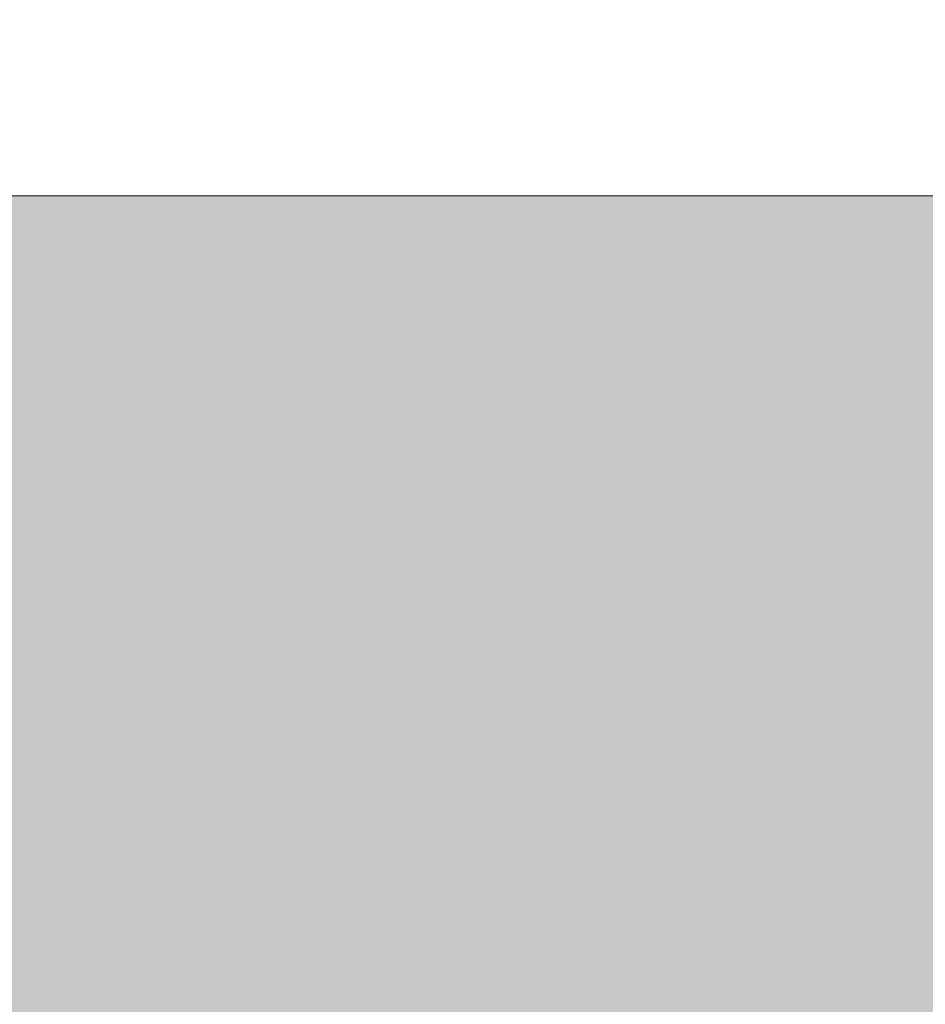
# Model space of a CAD drawing. Header units: metres. Extents: x -33 to 1508, y -379 to 284.
# Tile 20 of 129: x -26.73595 to -26.73473, y -19.01567 to -19.01435. Entities that reach past the tile are written whole.
import ezdxf

# ---------------------------------------------------------------- set-up
doc = ezdxf.new("R2010")
doc.units = ezdxf.units.M
doc.layers.add('A-GLAZ', color=151, linetype='Continuous', lineweight=18)
doc.layers.add('A-WALL-PATT', color=111, linetype='Continuous', lineweight=35)

# ---------------------------------------------------------------- blocks, each defined once
blk = doc.blocks.new('Casement w Mullions-Number_0002 - Janela 300 x 150 _cm_-1038435-1-PLANTA CONSTRUIR DEMOLIR')
at = {"layer": 'A-GLAZ', "color": 1}
blk.add_line((-1.05, 0.075), (-1.05, -0.075), dxfattribs=at)

msp = doc.modelspace()

# ---------------------------------------------------------------- hatches: boundary and pattern name
at = {"layer": 'A-WALL-PATT', "lineweight": 18}
h = msp.add_hatch(color=256, dxfattribs=at)
h.paths.add_polyline_path([(-26.8839547, -20.1645871), (-26.7339547, -20.1645871), (-26.7339547, -19.0145871), (-26.8839547, -19.0145871)], flags=0)
h.paths.add_polyline_path([(-26.7339547, -16.9145871), (-26.7339547, -15.4145871), (-26.8839547, -15.4145871), (-26.8839547, -16.9145871), (-26.7635843, -16.9145871)], flags=0)
h.paths.add_polyline_path([(-26.8581734, -13.3145871), (-26.7339547, -13.3145871), (-26.7339547, -12.7645871), (-26.8839547, -12.7645871), (-26.8839547, -13.3145871), (-26.8593278, -13.3145871)], flags=0)

# ---------------------------------------------------------------- block references
at = {"layer": 'A-GLAZ', "color": 1, "rotation": 89.99999999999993}
msp.add_blockref('Casement w Mullions-Number_0002 - Janela 300 x 150 _cm_-1038435-1-PLANTA CONSTRUIR DEMOLIR', (-26.8089547, -17.9645871), dxfattribs=at)

doc.saveas('drawing.dxf')
